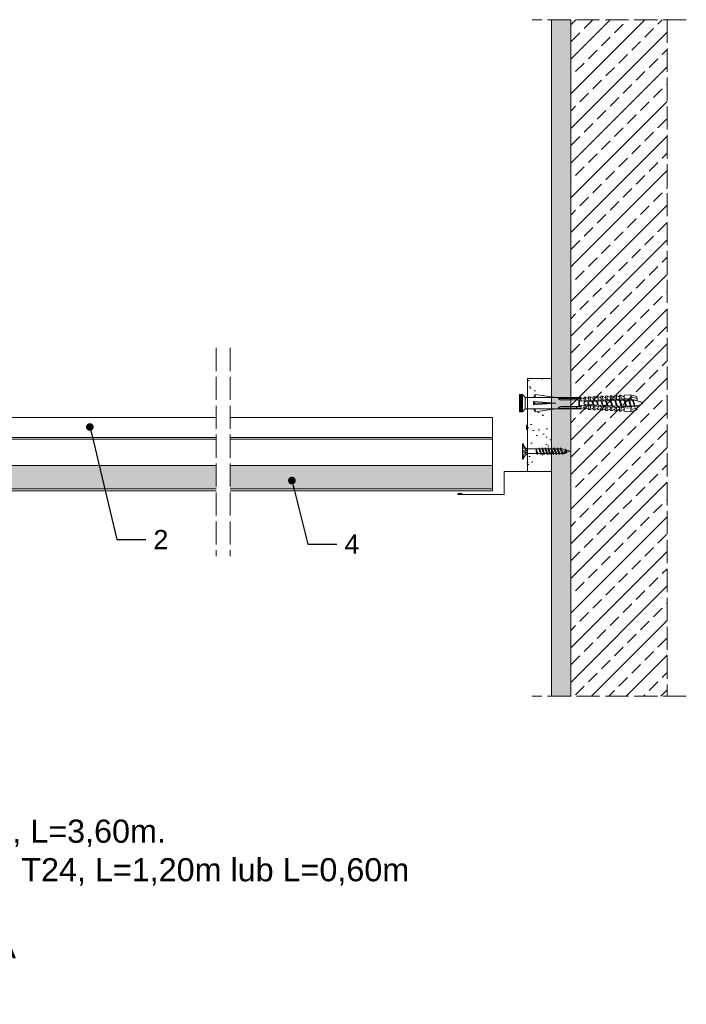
# Model space of a CAD drawing. Header units: millimetres. Extents: x -276 to 514, y -701 to -190.
# Tile 2 of 2: x 168 to 514, y -701 to -190. Entities that reach past the tile are written whole.
import ezdxf
from ezdxf import colors
from ezdxf.entities.mleader import LeaderData, LeaderLine
from ezdxf.math import Vec2, Vec3

# ---------------------------------------------------------------- set-up
doc = ezdxf.new("R2010")
doc.units = ezdxf.units.MM
doc.linetypes.add('ACAD_ISO02W100', pattern=[15, 12, -3])
doc.layers.get('0').update_dxf_attribs({"lineweight": 5})
for name, color, linetype, lineweight in [('_RIGIPS AKCESORIA', 7, 'Continuous', 5), ('_RIGIPS G-K', 7, 'Continuous', 9), ('_RIGIPS PROFIL', 7, 'Continuous', 9), ('_RIGIPS PŁYTA', 7, 'Continuous', 9), ('KRESKOWANIE', 7, 'Continuous', 9), ('PRZERYWANA', 7, 'ACAD_ISO02W100', 9)]:
    doc.layers.add(name, color=color, linetype=linetype, lineweight=lineweight)
doc.styles.get("Standard").update_dxf_attribs({"font": 'arial.ttf'})

# ---------------------------------------------------------------- blocks, each defined once
blk = doc.blocks.new('Katownik schodkowy')
at = {"layer": '_RIGIPS AKCESORIA'}
for p, q in [((584.98, 133.08), (584.98, 109.53)), ((585.48, 133.08), (585.48, 131.08)), ((585.18, 109.33), (596.78, 109.33)), ((596.98, 109.13), (596.98, 97.53)), ((597.18, 97.33), (620.73, 97.33)), ((620.73, 97.83), (618.73, 97.83))]:
    blk.add_line(p, q, dxfattribs=at)
for centre, radius, start, end in [((585.23, 133.08), 0.25, 0, 180), ((585.18, 109.53), 0.2, 180, 270), ((596.78, 109.13), 0.2, 0, 90), ((597.18, 97.53), 0.2, 180, 270), ((620.73, 97.58), 0.25, 270, 90)]:
    blk.add_arc(centre, radius, start, end, dxfattribs=at)
blk = doc.blocks.new('kolek rozprezny komplet 60')
for p, q in [((393.81, 219.85), (390.76, 218.91)), ((393.68, 217.35), (393.81, 219.85)), ((397.41, 219.66), (393.81, 219.85)), ((443.47, 219.95), (432.8, 218.45)), ((443.47, 218.45), (443.47, 219.95)), ((443.47, 219.95), (444.34, 218.45)), ((450.17, 219.95), (448.67, 218.45)), ((450.17, 219.95), (450.17, 210.95)), ((450.67, 219.95), (450.17, 219.95)), ((450.67, 219.95), (450.67, 210.95)), ((450.67, 219.35), (451.17, 219.95)), ((451.17, 219.95), (451.67, 219.95)), ((451.17, 219.95), (451.17, 210.95)), ((451.67, 219.95), (451.67, 210.95)), ((390.66, 217.01), (390.76, 218.91)), ((393.15, 216.88), (390.66, 217.01)), ((393.75, 218.75), (390.71, 217.96)), ((391.67, 216.95), (392.67, 216.95)), ((392.67, 216.95), (391.67, 213.95)), ((392.67, 216.95), (392.07, 213.95)), ((393.07, 216.95), (392.07, 213.95)), ((392.67, 216.95), (393.04, 217.45)), ((393.07, 216.95), (393.04, 217.45)), ((393.07, 216.95), (394.67, 216.95)), ((394.67, 216.95), (393.67, 213.95)), ((417.38, 216.11), (393.68, 217.35)), ((417.38, 214.79), (393.68, 213.55)), ((420.47, 216.55), (393.71, 217.95)), ((394.67, 216.95), (394.07, 213.95)), ((395.07, 216.95), (394.07, 213.95)), ((394.67, 216.95), (394.92, 217.29)), ((395.07, 216.95), (395.05, 217.28)), ((395.07, 216.95), (397.07, 216.95)), ((397.07, 216.95), (396.07, 213.95)), ((397.07, 216.95), (396.47, 213.95)), ((397.47, 216.95), (396.47, 213.95)), ((397.07, 216.95), (397.23, 217.17)), ((397.31, 217.76), (397.41, 219.66)), ((397.47, 216.95), (397.46, 217.16)), ((397.47, 216.95), (399.47, 216.95)), ((397.67, 217.14), (397.71, 217.74)), ((399, 219.58), (397.82, 218.98)), ((398.47, 217.1), (398.5, 217.7)), ((399.47, 216.95), (398.47, 213.95)), ((399.47, 216.95), (398.87, 213.95)), ((399.87, 216.95), (398.87, 213.95)), ((398.9, 217.68), (399, 219.58)), ((399.8, 219.54), (399, 219.58)), ((399.47, 216.95), (399.55, 217.05)), ((399.7, 217.64), (399.8, 219.54)), ((399.87, 216.95), (399.87, 217.03)), ((399.87, 216.95), (401.38, 216.95)), ((400.07, 217.02), (400.1, 217.62)), ((401.4, 219.45), (400.22, 218.85)), ((400.87, 216.98), (400.9, 217.58)), ((401.87, 216.92), (400.87, 213.95)), ((401.87, 216.92), (401.27, 213.95)), ((402.26, 216.9), (401.27, 213.95)), ((401.3, 217.56), (401.4, 219.45)), ((402.2, 219.41), (401.4, 219.45)), ((402.1, 217.51), (402.2, 219.41)), ((402.47, 216.89), (402.5, 217.49)), ((403.8, 219.33), (402.61, 218.72)), ((403.27, 216.85), (403.3, 217.45)), ((404.22, 216.8), (403.31, 214.05)), ((403.7, 217.43), (403.8, 219.33)), ((404.24, 216.8), (403.7, 214.07)), ((404.62, 216.78), (403.72, 214.07)), ((404.6, 219.29), (403.8, 219.33)), ((404.5, 217.39), (404.6, 219.29)), ((404.86, 216.77), (404.9, 217.37)), ((406.19, 219.2), (405.01, 218.6)), ((405.66, 216.73), (405.69, 217.32)), ((406.58, 216.68), (405.75, 214.18)), ((406.09, 217.3), (406.19, 219.2)), ((406.62, 216.68), (406.12, 214.2)), ((406.98, 216.66), (406.16, 214.2)), ((406.99, 219.16), (406.19, 219.2)), ((406.89, 217.26), (406.99, 219.16)), ((407.26, 216.64), (407.29, 217.24)), ((408.59, 219.08), (407.41, 218.47)), ((408.06, 216.6), (408.09, 217.2)), ((408.94, 216.55), (408.19, 214.31)), ((408.49, 217.18), (408.59, 219.08)), ((408.99, 216.55), (408.55, 214.33)), ((409.39, 219.03), (408.59, 219.08)), ((409.34, 216.53), (408.6, 214.33)), ((409.29, 217.14), (409.39, 219.03)), ((409.66, 216.52), (409.69, 217.12)), ((410.99, 218.95), (409.8, 218.35)), ((410.46, 216.47), (410.49, 217.07)), ((411.3, 216.43), (410.64, 214.44)), ((410.89, 217.05), (410.99, 218.95)), ((411.37, 216.43), (410.98, 214.45)), ((411.69, 216.41), (411.04, 214.46)), ((412.59, 218.87), (411.4, 218.26)), ((412.05, 216.39), (412.09, 216.99)), ((412.49, 216.97), (412.59, 218.87)), ((413.38, 218.82), (412.59, 218.87)), ((412.85, 216.35), (412.89, 216.95)), ((413.66, 216.31), (413.08, 214.56)), ((413.28, 216.93), (413.38, 218.82)), ((413.75, 216.3), (413.4, 214.58)), ((414.05, 216.29), (413.49, 214.58)), ((414.98, 218.74), (413.8, 218.14)), ((414.45, 216.27), (414.48, 216.86)), ((414.45, 214.64), (414.48, 214.04)), ((414.88, 216.84), (414.98, 218.74)), ((415.78, 218.7), (414.98, 218.74)), ((415.25, 216.22), (415.28, 216.82)), ((415.25, 214.68), (415.28, 214.08)), ((416.02, 216.18), (415.52, 214.69)), ((415.68, 216.8), (415.78, 218.7)), ((416.12, 216.18), (415.83, 214.71)), ((416.41, 216.16), (415.93, 214.71)), ((417.38, 218.62), (416.2, 218.01)), ((417.28, 216.72), (417.38, 218.62)), ((418.18, 218.57), (417.38, 218.62)), ((418.22, 215.58), (418.01, 214.95)), ((418.08, 216.68), (418.18, 218.57)), ((419.78, 218.49), (418.59, 217.89)), ((419.68, 216.59), (419.78, 218.49)), ((430.17, 217.15), (419.71, 217.15)), ((431.37, 217.95), (419.75, 217.95)), ((448.67, 218.45), (419.77, 218.45)), ((420.47, 217.15), (420.47, 213.75)), ((420.67, 217.15), (420.67, 213.75)), ((420.87, 217.15), (420.87, 213.75)), ((444.34, 216.37), (432.8, 215.45)), ((432.8, 215.45), (443.47, 215.45)), ((444.34, 214.53), (432.8, 215.45)), ((444.34, 216.37), (443.47, 215.45)), ((444.34, 214.53), (443.47, 215.45)), ((444.34, 214.53), (444.34, 216.37)), ((448.67, 218.45), (448.67, 212.45)), ((448.67, 216.95), (448.67, 213.95)), ((393.15, 214.02), (390.66, 213.89)), ((390.66, 213.89), (390.76, 211.99)), ((393.75, 212.15), (390.71, 212.94)), ((393.81, 211.05), (390.76, 211.99)), ((391.67, 213.95), (391.71, 213.45)), ((391.71, 213.45), (392.07, 213.95)), ((392.07, 213.95), (393.67, 213.95)), ((393.67, 213.95), (393.7, 213.55)), ((393.68, 213.55), (393.81, 211.05)), ((420.47, 214.35), (393.71, 212.95)), ((393.78, 213.55), (394.07, 213.95)), ((397.41, 211.24), (393.81, 211.05)), ((394.07, 213.95), (396.07, 213.95)), ((396.07, 213.95), (396.09, 213.67)), ((396.28, 213.68), (396.47, 213.95)), ((396.47, 213.95), (398.47, 213.95)), ((397.31, 213.14), (397.41, 211.24)), ((397.67, 213.76), (397.71, 213.16)), ((399, 211.32), (397.82, 211.93)), ((398.47, 213.95), (398.48, 213.8)), ((398.47, 213.8), (398.5, 213.2)), ((398.77, 213.81), (398.87, 213.95)), ((398.87, 213.95), (400.87, 213.95)), ((398.9, 213.22), (399, 211.32)), ((399.8, 211.36), (399, 211.32)), ((399.7, 213.26), (399.8, 211.36)), ((400.07, 213.88), (400.1, 213.28)), ((401.4, 211.45), (400.22, 212.05)), ((400.87, 213.95), (400.88, 213.92)), ((400.87, 213.92), (400.9, 213.32)), ((401.27, 213.95), (401.38, 213.95)), ((401.27, 213.94), (401.27, 213.95)), ((401.3, 213.35), (401.4, 211.45)), ((402.2, 211.49), (401.4, 211.45)), ((402.1, 213.39), (402.2, 211.49)), ((402.47, 214.01), (402.5, 213.41)), ((403.8, 211.57), (402.61, 212.18)), ((403.27, 214.05), (403.3, 213.45)), ((403.7, 213.47), (403.8, 211.57)), ((404.6, 211.62), (403.8, 211.57)), ((404.5, 213.51), (404.6, 211.62)), ((404.86, 214.13), (404.9, 213.53)), ((406.19, 211.7), (405.01, 212.3)), ((405.66, 214.17), (405.69, 213.58)), ((406.09, 213.6), (406.19, 211.7)), ((406.99, 211.74), (406.19, 211.7)), ((406.89, 213.64), (406.99, 211.74)), ((407.26, 214.26), (407.29, 213.66)), ((408.59, 211.82), (407.41, 212.43)), ((408.06, 214.3), (408.09, 213.7)), ((408.49, 213.72), (408.59, 211.82)), ((409.39, 211.87), (408.59, 211.82)), ((409.29, 213.76), (409.39, 211.87)), ((409.66, 214.38), (409.69, 213.79)), ((410.99, 211.95), (409.8, 212.55)), ((410.46, 214.43), (410.49, 213.83)), ((410.89, 213.85), (410.99, 211.95)), ((412.59, 212.03), (411.4, 212.64)), ((412.05, 214.51), (412.09, 213.91)), ((412.49, 213.93), (412.59, 212.03)), ((413.38, 212.08), (412.59, 212.03)), ((412.85, 214.55), (412.89, 213.95)), ((413.28, 213.97), (413.38, 212.08)), ((414.98, 212.16), (413.8, 212.76)), ((414.88, 214.06), (414.98, 212.16)), ((415.78, 212.2), (414.98, 212.16)), ((415.68, 214.1), (415.78, 212.2)), ((417.38, 212.29), (416.2, 212.89)), ((417.28, 214.18), (417.38, 212.29)), ((418.18, 212.33), (417.38, 212.29)), ((418.08, 214.22), (418.18, 212.33)), ((419.78, 212.41), (418.59, 213.01)), ((419.68, 214.31), (419.78, 212.41)), ((430.17, 213.75), (419.71, 213.75)), ((431.37, 212.95), (419.75, 212.95)), ((448.67, 212.45), (419.77, 212.45)), ((443.47, 210.95), (432.8, 212.45)), ((443.47, 212.45), (443.47, 210.95)), ((443.47, 210.95), (444.34, 212.45)), ((450.17, 210.95), (448.67, 212.45)), ((450.67, 210.95), (450.17, 210.95)), ((450.67, 211.55), (451.17, 210.95)), ((451.17, 210.95), (451.67, 210.95))]:
    blk.add_line(p, q)
for centre, radius, start, end in [((393.41, 206.24), 10.85, 99.2038, 121.9083), ((393.41, 224.66), 10.85, 238.0917, 260.7962), ((393.65, 216.85), 0.5, 87, 177), ((397.68, 219.24), 0.3, 177, 297), ((400.08, 219.12), 0.3, 177, 297), ((402.48, 218.99), 0.3, 177, 297), ((404.87, 218.87), 0.3, 177, 297), ((407.27, 218.74), 0.3, 177, 297), ((409.67, 218.61), 0.3, 177, 297), ((411.27, 218.53), 0.3, 177, 297), ((413.66, 218.41), 0.3, 177, 297), ((416.06, 218.28), 0.3, 177, 297), ((417.55, 215.45), 0.682, 255.8604, 104.1386), ((418.46, 218.15), 0.3, 177, 297), ((422.67, 216.95), 1, 90, 168.463), ((430.17, 218.45), 1.3, 270, 0), ((393.65, 214.05), 0.5, 183, 273), ((397.68, 211.66), 0.3, 63, 183), ((400.08, 211.78), 0.3, 63, 183), ((402.48, 211.91), 0.3, 63, 183), ((404.87, 212.03), 0.3, 63, 183), ((407.27, 212.16), 0.3, 63, 183), ((409.67, 212.29), 0.3, 63, 183), ((411.27, 212.37), 0.3, 63, 183), ((413.66, 212.5), 0.3, 63, 183), ((416.06, 212.62), 0.3, 63, 183), ((418.46, 212.75), 0.3, 63, 183), ((422.67, 213.95), 1, 191.537, 270), ((430.17, 212.45), 1.3, 0, 90)]:
    blk.add_arc(centre, radius, start, end)
blk = doc.blocks.new('TN 25')
at = {"layer": '_RIGIPS AKCESORIA'}
for p, q in [((0, -0.84), (0, 7.16)), ((0, 7.16), (0.46, 7.16)), ((0.46, 7.16), (0.46, 4.78)), ((0.46, 4.78), (0, 4.78)), ((0, 3.5), (1.77, 3.5)), ((0, 2.83), (1.77, 2.83)), ((0.46, 1.64), (0, 1.64)), ((0.46, -0.84), (0.46, 1.64)), ((1.77, 3.5), (1.77, 4.2)), ((1.77, 2.83), (1.77, 2.18)), ((3.02, 4.46), (8.47, 4.46)), ((7.49, 2.01), (3.55, 2.01)), ((7.12, 4.46), (7.12, 3.18)), ((8.03, 2.01), (7.12, 4.46)), ((7.12, 3.18), (7.65, 1.53)), ((7.65, 1.53), (8.03, 2.01)), ((9.41, 2.01), (8.03, 2.01)), ((8.47, 4.46), (8.79, 5)), ((9.61, 1.51), (8.47, 4.46)), ((8.79, 5), (9.93, 2.01)), ((9, 4.46), (10.1, 4.46)), ((9.93, 2.01), (9.61, 1.51)), ((11.04, 2.01), (9.93, 2.01)), ((10.1, 4.46), (10.41, 5)), ((11.23, 1.51), (10.1, 4.46)), ((10.41, 5), (11.56, 2.01)), ((10.62, 4.46), (11.67, 4.46)), ((11.56, 2.01), (11.23, 1.51)), ((12.61, 2.01), (11.56, 2.01)), ((11.67, 4.46), (11.99, 5)), ((12.81, 1.51), (11.67, 4.46)), ((11.99, 5), (13.14, 2.01)), ((12.2, 4.46), (13.21, 4.46)), ((13.14, 2.01), (12.81, 1.51)), ((14.15, 2.01), (13.14, 2.01)), ((13.21, 4.46), (13.52, 5)), ((14.34, 1.51), (13.21, 4.46)), ((13.52, 5), (14.67, 2.01)), ((13.73, 4.46), (14.8, 4.46)), ((14.67, 2.01), (14.34, 1.51)), ((15.74, 2.01), (14.67, 2.01)), ((14.8, 4.46), (15.12, 5)), ((15.94, 1.51), (14.8, 4.46)), ((15.12, 5), (16.26, 2.01)), ((15.33, 4.46), (16.42, 4.46)), ((16.26, 2.01), (15.94, 1.51)), ((17.36, 2.01), (16.26, 2.01)), ((16.42, 4.46), (16.73, 5)), ((17.55, 1.51), (16.42, 4.46)), ((16.73, 5), (17.88, 2.01)), ((16.94, 4.46), (17.99, 4.46)), ((17.88, 2.01), (17.55, 1.51)), ((18.93, 2.01), (17.88, 2.01)), ((17.99, 4.46), (18.31, 5)), ((19.13, 1.51), (17.99, 4.46)), ((18.31, 5), (19.45, 2.01)), ((18.52, 4.46), (19.68, 4.46)), ((19.45, 2.01), (19.13, 1.51)), ((19.45, 2.01), (20.62, 2.01)), ((19.68, 4.46), (20, 5)), ((20.82, 1.51), (19.68, 4.46)), ((20, 5), (21.14, 2.01)), ((20.21, 4.46), (20.7, 4.46)), ((20.7, 4.46), (22.28, 3.98)), ((21.14, 2.01), (20.82, 1.51)), ((21.14, 2.01), (21.81, 2.12)), ((21.85, 1.83), (21.67, 3.28)), ((21.67, 3.28), (22.14, 2.4)), ((22.14, 2.4), (21.85, 1.83)), ((22.7, 2.36), (22.14, 2.4)), ((22.28, 3.98), (22.56, 4.37)), ((22.7, 2.36), (22.28, 3.98)), ((22.56, 4.37), (23.03, 2.71)), ((23.03, 2.71), (22.7, 2.36)), ((22.71, 3.85), (25, 3.24)), ((25, 3.24), (23.03, 2.71)), ((0, -0.84), (0.46, -0.84))]:
    blk.add_line(p, q, dxfattribs=at)
for centre, major_axis, ratio, start_param, end_param in [((3.09, 7.67), (0.17, 3.2), 0.826134, 1.773653, 3.180586), ((-0.04, 0.9), (0, 3.93), 0.848176, -0.720942, -0.151112), ((3.37, -1.57), (0.28, 3.57), 0.832181, 0.035984, 1.430787), ((-2.73, 15.91), (0, 14.76), 0.848176, 3.399396, 3.475072), ((0.59, 4.62), (0, 2.81), 0.848176, 3.475072, 3.862535), ((1.66, 3.18), (0, 0.895), 0.848176, -1.552777, -0.720942), ((1.66, 3.18), (0, 0.895), 0.848176, 3.862535, 4.730408)]:
    blk.add_ellipse(centre, major_axis=major_axis, ratio=ratio, start_param=start_param, end_param=end_param, dxfattribs=at)
blk = doc.blocks.new('_Dot')
at = {"color": 0, "linetype": 'ByBlock', "lineweight": -2}
blk.add_line((-0.5, 0), (-1, 0), dxfattribs=at)
at = {"color": 0, "linetype": 'ByBlock', "const_width": 0.5}
blk.add_lwpolyline([(-0.25, 0, 1), (0.25, 0, 1)], format="xyb", close=True, dxfattribs=at)

msp = doc.modelspace()

# ---------------------------------------------------------------- hatches: boundary and pattern name
at = {"layer": '_RIGIPS PŁYTA'}
h = msp.add_hatch(dxfattribs=at)
h.set_pattern_fill('AR-SAND', color=254, scale=0.1)
h.paths.add_polyline_path([(-49.67, -421.28), (-185.92, -421.28), (-185.92, -433.28), (-49.67, -433.28)])
h.paths.add_polyline_path([(95.03, -421.28), (-42.45, -421.28), (-42.45, -433.28), (91.97, -433.28)])
h.paths.add_polyline_path([(110.1, -421.28), (95.03, -421.28), (91.97, -433.28), (110.1, -433.28)])
h.paths.add_polyline_path([(209.29, -421.28), (118.05, -421.28), (118.05, -433.28), (212.16, -433.28)])
h.paths.add_polyline_path([(270.05, -421.28), (209.29, -421.28), (212.16, -433.28), (270.05, -433.28)])
h.paths.add_polyline_path([(413.52, -421.28), (277.26, -421.28), (277.26, -433.28), (413.52, -433.28)])
h.paths.add_polyline_path([(309.08, -428.07, -1), (309.56, -430.01, -1)], flags=16)
at = {"layer": 'KRESKOWANIE'}
h = msp.add_hatch(dxfattribs=at)
h.set_pattern_fill('AR-SAND', color=256, scale=0.1, style=0)
h.set_pattern_definition([(37.5, (-2394.6565, -1819.8283), (-0.160003, 4.8941324), [0, -3.8608, 0, -4.318, 0, -4.1275]), (7.5, (-2394.6565, -1819.828), (4.495233, 7.168251), [0, -2.0828, 0, -3.4798, 0, -1.3335]), (327.5, (-2397.7807, -1819.8283), (7.9099237, 0.014372), [0, -1.27, 0, -4.572, 0, -5.969]), (317.5, (-2397.781, -1819.828), (7.635565, 2.229293), [0, -0.635, 0, -2.9972, 0, -3.429])])
h.paths.add_polyline_path([(444.02, -189.88), (454.02, -189.88), (454.02, -540.88), (444.02, -540.88)])
h = msp.add_hatch(dxfattribs=at)
h.set_pattern_fill('ANSI33', color=256, scale=2, angle=180, style=0)
h.set_pattern_definition([(225, (-2394.657, -1819.828), (8.980256, -8.980256), []), (225, (-2403.637, -1819.828), (8.980256, -8.980256), [6.35, -3.175])])
h.paths.add_polyline_path([(454.02, -189.88), (504.02, -189.88), (504.02, -540.88), (454.02, -540.88)])
h = msp.add_hatch(dxfattribs=at)
h.set_pattern_fill('AR-SAND', color=256, scale=0.2, style=0)
edge = h.paths.add_edge_path()
edge.add_line((444.02, -392.2), (435.65, -393.37))
edge.add_line((435.65, -393.37), (434.78, -391.87))
edge.add_line((434.78, -391.87), (431.52, -391.87))
edge.add_line((431.52, -391.87), (431.52, -412.52))
edge.add_ellipse((432.02, -409.36), major_axis=(0.17, 3.2), ratio=0.826134, start_angle=172.8106, end_angle=182.2342)
edge.add_line((431.95, -412.56), (437.41, -412.56))
edge.add_line((437.41, -412.56), (437.72, -412.02))
edge.add_line((437.72, -412.02), (437.93, -412.56))
edge.add_line((437.93, -412.56), (439.03, -412.56))
edge.add_line((439.03, -412.56), (439.35, -412.02))
edge.add_line((439.35, -412.02), (439.55, -412.56))
edge.add_line((439.55, -412.56), (440.61, -412.56))
edge.add_line((440.61, -412.56), (440.92, -412.02))
edge.add_line((440.92, -412.02), (441.13, -412.56))
edge.add_line((441.13, -412.56), (442.14, -412.56))
edge.add_line((442.14, -412.56), (442.46, -412.02))
edge.add_line((442.46, -412.02), (442.66, -412.56))
edge.add_line((442.66, -412.56), (443.74, -412.56))
edge.add_line((443.74, -412.56), (444.02, -412.08))
edge.add_line((444.02, -412.08), (444.02, -392.2))
edge = h.paths.add_edge_path()
edge.add_line((444.02, -415.01), (443.6, -415.01))
edge.add_line((443.6, -415.01), (443.28, -415.52))
edge.add_line((443.28, -415.52), (443.08, -415.01))
edge.add_line((443.08, -415.01), (442.07, -415.01))
edge.add_line((442.07, -415.01), (441.74, -415.52))
edge.add_line((441.74, -415.52), (441.55, -415.01))
edge.add_line((441.55, -415.01), (440.49, -415.01))
edge.add_line((440.49, -415.01), (440.17, -415.52))
edge.add_line((440.17, -415.52), (439.97, -415.01))
edge.add_line((439.97, -415.01), (438.87, -415.01))
edge.add_line((438.87, -415.01), (438.54, -415.52))
edge.add_line((438.54, -415.52), (438.35, -415.01))
edge.add_line((438.35, -415.01), (436.97, -415.01))
edge.add_line((436.97, -415.01), (436.58, -415.49))
edge.add_line((436.58, -415.49), (436.43, -415.01))
edge.add_line((436.43, -415.01), (432.48, -415.01))
edge.add_ellipse((432.3, -418.59), major_axis=(0.28, 3.57), ratio=0.832181, start_angle=2.0617, end_angle=20.6679)
edge.add_line((431.52, -415.17), (431.52, -424.28))
edge.add_line((431.52, -424.28), (444.02, -424.28))
edge.add_line((444.02, -424.28), (444.02, -415.01))
h.paths.add_polyline_path([(444.02, -376.07), (431.52, -376.07), (431.52, -385.87), (434.78, -385.87), (435.65, -384.37), (444.02, -385.55)])

# ---------------------------------------------------------------- linework, layer by layer
for p, q in [((444.02, -189.88), (444.02, -540.88)), ((454.02, -189.88), (454.02, -540.88))]:
    msp.add_line(p, q)
at = {"layer": '_RIGIPS PROFIL'}
for p, q in [((-42.45, -396.28), (270.05, -396.28)), ((413.52, -396.28), (277.26, -396.28)), ((114.33, -407.45), (270.05, -407.45)), ((117.33, -406.61), (270.05, -406.61)), ((413.52, -406.61), (277.26, -406.61)), ((413.52, -407.45), (277.26, -407.45)), ((-42.45, -434.28), (270.05, -434.28)), ((413.52, -434.28), (277.26, -434.28))]:
    msp.add_line(p, q, dxfattribs=at)
at = {"layer": '_RIGIPS PŁYTA'}
for p, q in [((431.52, -376.07), (444.02, -376.07)), ((431.52, -376.07), (431.52, -424.28)), ((413.52, -396.28), (413.52, -434.28)), ((118.05, -421.28), (270.05, -421.28)), ((277.26, -421.28), (413.52, -421.28)), ((431.52, -424.08), (431.52, -424.28)), ((431.52, -424.28), (444.02, -424.28)), ((118.05, -433.28), (270.05, -433.28)), ((277.26, -433.28), (413.52, -433.28))]:
    msp.add_line(p, q, dxfattribs=at)
at = {"layer": 'PRZERYWANA'}
for p, q in [((514.02, -189.88), (434.02, -189.88)), ((504.02, -189.88), (504.02, -540.88)), ((270.05, -360.17), (270.05, -468.2)), ((277.26, -360.17), (277.26, -468.2)), ((277.26, -360.17), (277.26, -468.2)), ((514.02, -540.88), (434.02, -540.88))]:
    msp.add_line(p, q, dxfattribs=at)

# ---------------------------------------------------------------- block references
at = {"xscale": -1}
msp.add_blockref('kolek rozprezny komplet 60', (879.12, -604.32), dxfattribs=at)
msp.add_blockref('TN 25', (428.93, -417.03))
at = {"layer": '_RIGIPS AKCESORIA', "xscale": -1}
msp.add_blockref('Katownik schodkowy', (1016.5, -533.6), dxfattribs=at)

# ---------------------------------------------------------------- texts
at = {"layer": '_RIGIPS G-K', "insert": (-43.49, -584.93), "char_height": 12, "attachment_point": 1}
msp.add_mtext_dynamic_manual_height_columns('{\\fArial|b1|i0|c238|p34;Materiał:\\P}1. Profil główny T15 lub T24, L=3,60m.\\P2. Profil poprzeczny T15 lub T24, L=1,20m lub L=0,60m\\P3. Wieszak\\P4. Płyta sufitowa, krawędź A\\P5. Profil schodkowy', width=440.7622, gutter_width=12.5, heights=[0], dxfattribs=at)

# ---------------------------------------------------------------- leaders
at = {"layer": '_RIGIPS G-K'}
ml = msp.add_multileader_mtext('Standard', dxfattribs=at)
ml.set_content('2', color=256)
ml.set_leader_properties()
ml.set_arrow_properties(name='DOT')
ml.build(insert=Vec2(0, 0))
ml.multileader.update_dxf_attribs({"dogleg_length": 15})
ctx = ml.context
ctx.base_point, ctx.char_height, ctx.landing_gap_size, ctx.plane_origin = Vec3(233.45, -459.63), 10, 4, Vec3(183.46, -329.02)
notes = []
notes.append((ctx, [(0, (1, 1, 0), (218.45, -459.63), (1, 0), 15, [(0, [(204.5, -401.23)], 0, [])])]))
ctx.mtext.insert, ctx.mtext.flow_direction = Vec3(237.45, -454.63), 5
ml = msp.add_multileader_mtext('Standard', dxfattribs=at)
ml.set_content('4', color=256)
ml.set_leader_properties()
ml.set_arrow_properties(name='DOT')
ml.build(insert=Vec2(0, 0))
ml.multileader.update_dxf_attribs({"dogleg_length": 15})
ctx = ml.context
ctx.base_point, ctx.char_height, ctx.landing_gap_size, ctx.plane_origin = Vec3(332.6, -461.98), 10, 4, Vec3(282.6, -331.37)
notes.append((ctx, [(0, (1, 1, 0), (317.6, -461.98), (1, 0), 15, [(0, [(309.32, -429.04)], 0, [])])]))
ctx.mtext.insert, ctx.mtext.flow_direction = Vec3(336.6, -456.98), 5
for ctx, leaders in notes:
    for number, flags, end, landing, length, lines in leaders:
        leader = LeaderData()
        leader.index, (leader.has_last_leader_line, leader.has_dogleg_vector, leader.attachment_direction) = number, flags
        leader.last_leader_point, leader.dogleg_vector, leader.dogleg_length = Vec3(end), Vec3(landing), length
        for number, points, colour, breaks in lines:
            line = LeaderLine()
            line.index, line.vertices, line.color, line.breaks = number, Vec3.list(points), colors.encode_raw_color(colour), breaks
            leader.lines.append(line)
        ctx.leaders.append(leader)

doc.saveas('drawing.dxf')
